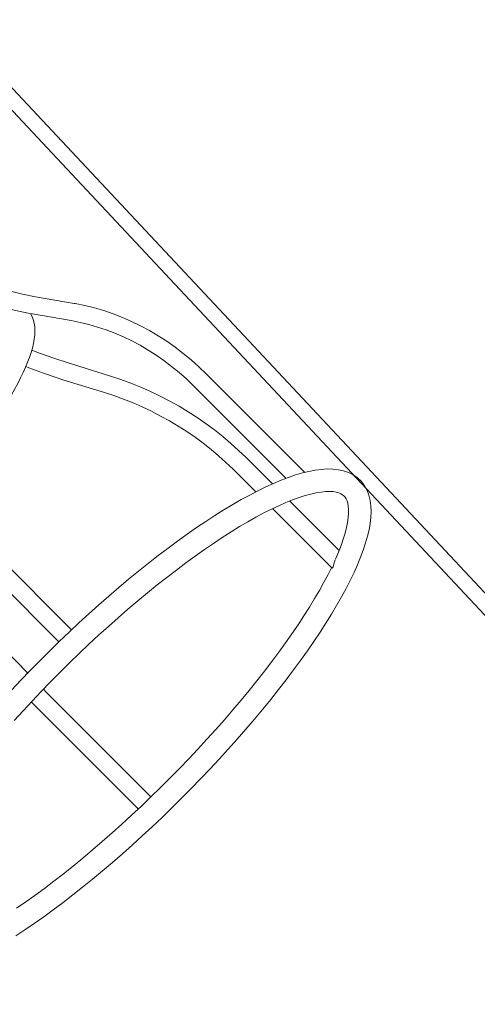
# Model space of a CAD drawing. Header units: millimetres. Extents: x 5734 to 11786, y -2931 to 7544.
# Tile 5 of 41: x 8316 to 8390, y -2797 to -2639. Entities that reach past the tile are written whole.
import ezdxf

# ---------------------------------------------------------------- set-up
doc = ezdxf.new("R2010")
doc.units = ezdxf.units.MM
doc.layers.add('E-LITE-EQPM', color=7, linetype='Continuous', lineweight=20)

# ---------------------------------------------------------------- blocks, each defined once
blk = doc.blocks.new('33710-13 - 33710-13 ALOHA Brown ceiling fan with light-522279-00 Isometrico PDF')
at = {"layer": 'E-LITE-EQPM', "color": 251, "lineweight": 9, "true_color": 0x636466}
for p, q in [((2532.08, -2638.84), (2742.97, -2863.96)), ((2743.9, -2868.51), (2533.01, -2643.4)), ((2552.34, -2684.31), (2546.16, -2683.23)), ((2545.68, -2685.99), (2551.86, -2687.07)), ((2558.01, -2695.91), (2551.36, -2693.85)), ((2589.31, -2711.38), (2573.54, -2695.62)), ((2550.53, -2696.53), (2557.18, -2698.59)), ((2571.56, -2697.6), (2586.3, -2712.34)), ((2584.12, -2713.23), (2579.91, -2709.02)), ((2577.93, -2711), (2581.44, -2714.51)), ((2594.8, -2723.91), (2586.89, -2716)), ((2584.1, -2717.17), (2593.62, -2726.69)), ((2551.93, -2736.6), (2536.52, -2721.19)), ((2534.54, -2723.17), (2549.9, -2738.53)), ((2564.64, -2763.38), (2549.25, -2747.98)), ((2547.27, -2749.96), (2562.62, -2765.31))]:
    blk.add_line(p, q, dxfattribs=at)
for points in [[(2546.16, -2683.23, 0), (2544.04, -2682.82, 0), (2541.94, -2682.31, 0), (2539.85, -2681.71, 0), (2537.78, -2681.01, 0), (2535.73, -2680.23, 0), (2533.7, -2679.36, 0), (2531.7, -2678.4, 0), (2529.72, -2677.35, 0), (2527.78, -2676.21, 0), (2525.88, -2675, 0), (2524.01, -2673.7, 0), (2523.43, -2673.27, 0)], [(2521.76, -2675.52, 0), (2523.7, -2676.9, 0), (2525.68, -2678.21, 0), (2527.71, -2679.43, 0), (2529.77, -2680.56, 0), (2531.87, -2681.6, 0), (2533.99, -2682.54, 0), (2536.15, -2683.4, 0), (2538.33, -2684.16, 0), (2540.52, -2684.82, 0), (2542.74, -2685.39, 0), (2544.97, -2685.86, 0), (2545.68, -2685.99, 0)], [(2573.54, -2695.62, 0), (2572.34, -2694.47, 0), (2571.1, -2693.36, 0), (2569.83, -2692.31, 0), (2568.52, -2691.31, 0), (2567.18, -2690.37, 0), (2565.81, -2689.48, 0), (2564.41, -2688.66, 0), (2562.99, -2687.89, 0), (2561.54, -2687.19, 0), (2560.07, -2686.55, 0), (2558.59, -2685.98, 0), (2557.08, -2685.47, 0), (2555.57, -2685.02, 0), (2554.04, -2684.65, 0), (2552.5, -2684.34, 0), (2552.34, -2684.31, 0)], [(2544.17, -2695.39, 0), (2544.55, -2694.55, 0), (2544.88, -2693.74, 0), (2545.17, -2692.96, 0), (2545.43, -2692.19, 0), (2545.64, -2691.46, 0), (2545.8, -2690.74, 0), (2545.93, -2690.05, 0), (2546.01, -2689.37, 0), (2546.03, -2688.72, 0), (2546.01, -2688.08, 0), (2545.93, -2687.46, 0), (2545.78, -2686.87, 0), (2545.56, -2686.29, 0), (2545.35, -2685.9, 0)], [(2551.86, -2687.07, 0), (2553.28, -2687.35, 0), (2554.69, -2687.69, 0), (2556.09, -2688.09, 0), (2557.48, -2688.56, 0), (2558.86, -2689.08, 0), (2560.23, -2689.67, 0), (2561.57, -2690.31, 0), (2562.9, -2691.02, 0), (2564.2, -2691.78, 0), (2565.48, -2692.6, 0), (2566.73, -2693.47, 0), (2567.96, -2694.4, 0), (2569.15, -2695.38, 0), (2570.32, -2696.41, 0), (2571.45, -2697.49, 0), (2571.56, -2697.6, 0)], [(2551.36, -2693.85, 0), (2549.07, -2693.1, 0), (2546.8, -2692.28, 0), (2545.54, -2691.78, 0)], [(2544.6, -2694.42, 0), (2545.06, -2694.61, 0), (2547.41, -2695.49, 0), (2549.77, -2696.29, 0), (2550.53, -2696.53, 0)], [(2544.17, -2695.39, 0), (2543.76, -2696.24, 0), (2543.31, -2697.12, 0), (2542.83, -2698.02, 0), (2542.3, -2698.94, 0), (2541.74, -2699.88, 0), (2541.15, -2700.84, 0), (2540.52, -2701.82, 0), (2539.85, -2702.81, 0), (2539.16, -2703.82, 0), (2538.43, -2704.84, 0), (2537.68, -2705.87, 0), (2536.89, -2706.91, 0), (2536.08, -2707.96, 0), (2535.24, -2709.01, 0), (2534.37, -2710.07, 0), (2533.48, -2711.14, 0), (2532.57, -2712.21, 0), (2531.64, -2713.28, 0), (2530.69, -2714.34, 0), (2530.11, -2714.98, 0)], [(2579.91, -2709.02, 0), (2578.7, -2707.86, 0), (2577.46, -2706.73, 0), (2576.17, -2705.64, 0), (2574.84, -2704.59, 0), (2573.47, -2703.58, 0), (2572.07, -2702.61, 0), (2570.63, -2701.68, 0), (2569.16, -2700.8, 0), (2567.66, -2699.96, 0), (2566.14, -2699.17, 0), (2564.59, -2698.43, 0), (2563.01, -2697.74, 0), (2561.42, -2697.09, 0), (2559.81, -2696.5, 0), (2558.18, -2695.97, 0), (2558.01, -2695.91, 0)], [(2557.18, -2698.59, 0), (2558.72, -2699.09, 0), (2560.25, -2699.65, 0), (2561.77, -2700.25, 0), (2563.26, -2700.9, 0), (2564.73, -2701.6, 0), (2566.19, -2702.35, 0), (2567.61, -2703.13, 0), (2569.01, -2703.97, 0), (2570.37, -2704.84, 0), (2571.71, -2705.76, 0), (2573.01, -2706.71, 0), (2574.27, -2707.7, 0), (2575.49, -2708.73, 0), (2576.67, -2709.79, 0), (2577.81, -2710.88, 0), (2577.93, -2711, 0)], [(2597.2, -2727.42, 0), (2597.75, -2726.18, 0), (2598.24, -2724.99, 0), (2598.68, -2723.83, 0), (2599.05, -2722.7, 0), (2599.36, -2721.62, 0), (2599.6, -2720.58, 0), (2599.78, -2719.57, 0), (2599.89, -2718.6, 0), (2599.93, -2717.66, 0), (2599.9, -2716.76, 0), (2599.78, -2715.89, 0), (2599.58, -2715.06, 0), (2599.28, -2714.27, 0), (2598.87, -2713.53, 0), (2598.37, -2712.87, 0), (2597.76, -2712.28, 0), (2597.08, -2711.8, 0), (2596.33, -2711.42, 0), (2595.53, -2711.14, 0), (2594.69, -2710.96, 0), (2593.81, -2710.86, 0), (2592.9, -2710.84, 0), (2591.96, -2710.9, 0), (2590.98, -2711.03, 0), (2589.97, -2711.22, 0), (2588.91, -2711.48, 0), (2587.82, -2711.8, 0), (2586.69, -2712.19, 0), (2585.52, -2712.64, 0), (2584.31, -2713.14, 0), (2583.07, -2713.71, 0), (2581.79, -2714.33, 0), (2580.48, -2715.01, 0), (2579.13, -2715.75, 0), (2577.75, -2716.54, 0), (2576.34, -2717.39, 0), (2574.9, -2718.29, 0), (2573.44, -2719.24, 0), (2571.96, -2720.24, 0), (2570.45, -2721.29, 0), (2568.92, -2722.39, 0), (2567.38, -2723.53, 0), (2565.82, -2724.71, 0), (2564.25, -2725.94, 0), (2562.66, -2727.2, 0), (2561.07, -2728.5, 0), (2559.48, -2729.84, 0), (2557.88, -2731.21, 0), (2556.28, -2732.62, 0), (2554.69, -2734.05, 0), (2553.1, -2735.51, 0), (2551.51, -2736.99, 0), (2549.94, -2738.5, 0), (2548.37, -2740.02, 0), (2546.82, -2741.57, 0), (2545.29, -2743.13, 0), (2543.78, -2744.7, 0), (2542.29, -2746.28, 0)], [(2594.22, -2725.28, 0), (2594.69, -2724.17, 0), (2595.11, -2723.1, 0), (2595.47, -2722.09, 0), (2595.76, -2721.13, 0), (2595.99, -2720.24, 0), (2596.16, -2719.4, 0), (2596.27, -2718.64, 0), (2596.33, -2717.94, 0), (2596.33, -2717.32, 0), (2596.28, -2716.78, 0), (2596.19, -2716.31, 0), (2596.07, -2715.93, 0), (2595.93, -2715.61, 0), (2595.76, -2715.36, 0), (2595.57, -2715.14, 0), (2595.34, -2714.96, 0), (2595.07, -2714.8, 0), (2594.74, -2714.66, 0), (2594.33, -2714.55, 0), (2593.84, -2714.47, 0), (2593.27, -2714.44, 0), (2592.63, -2714.46, 0), (2591.91, -2714.53, 0), (2591.12, -2714.66, 0), (2590.27, -2714.85, 0), (2589.35, -2715.1, 0), (2588.38, -2715.41, 0), (2587.35, -2715.78, 0), (2586.27, -2716.22, 0), (2585.14, -2716.72, 0), (2583.96, -2717.27, 0), (2582.75, -2717.89, 0), (2581.48, -2718.56, 0), (2580.19, -2719.29, 0), (2578.85, -2720.08, 0), (2577.48, -2720.92, 0), (2576.08, -2721.81, 0), (2574.66, -2722.76, 0), (2573.2, -2723.76, 0), (2571.73, -2724.8, 0), (2570.23, -2725.89, 0), (2568.72, -2727.03, 0), (2567.19, -2728.21, 0), (2565.64, -2729.42, 0), (2564.09, -2730.68, 0), (2562.53, -2731.98, 0), (2560.96, -2733.31, 0), (2559.4, -2734.67, 0), (2557.83, -2736.06, 0), (2556.26, -2737.49, 0), (2554.7, -2738.93, 0), (2553.15, -2740.4, 0), (2551.61, -2741.89, 0), (2550.08, -2743.4, 0), (2548.56, -2744.93, 0), (2547.07, -2746.47, 0), (2545.59, -2748.02, 0), (2544.14, -2749.58, 0), (2542.71, -2751.14, 0)], [(2594.16, -2725.41, 0), (2594.06, -2725.72, 0), (2593.98, -2726.03, 0), (2593.91, -2726.32, 0), (2593.84, -2726.54, 0)], [(2542.97, -2785.66, 0), (2544.44, -2784.68, 0), (2545.94, -2783.66, 0), (2547.46, -2782.58, 0), (2548.99, -2781.46, 0), (2550.55, -2780.3, 0), (2552.11, -2779.09, 0), (2553.69, -2777.85, 0), (2555.28, -2776.56, 0), (2556.87, -2775.24, 0), (2558.47, -2773.88, 0), (2560.07, -2772.5, 0), (2561.66, -2771.08, 0), (2563.26, -2769.63, 0), (2564.85, -2768.16, 0), (2566.42, -2766.66, 0), (2567.99, -2765.14, 0), (2569.55, -2763.61, 0), (2571.09, -2762.06, 0), (2572.61, -2760.49, 0), (2574.11, -2758.91, 0), (2575.59, -2757.33, 0), (2577.04, -2755.73, 0), (2578.47, -2754.14, 0), (2579.87, -2752.54, 0), (2581.23, -2750.94, 0), (2582.56, -2749.35, 0), (2583.86, -2747.76, 0), (2585.11, -2746.18, 0), (2586.33, -2744.61, 0), (2587.5, -2743.05, 0), (2588.63, -2741.51, 0), (2589.72, -2739.99, 0), (2590.76, -2738.49, 0), (2591.75, -2737.01, 0), (2592.69, -2735.55, 0), (2593.57, -2734.12, 0), (2594.41, -2732.72, 0), (2595.19, -2731.35, 0), (2595.92, -2730, 0), (2596.58, -2728.7, 0), (2597.2, -2727.43, 0), (2597.2, -2727.42, 0)], [(2543.1, -2781.24, 0), (2544.57, -2780.22, 0), (2546.05, -2779.16, 0), (2547.56, -2778.05, 0), (2549.08, -2776.89, 0), (2550.62, -2775.69, 0), (2552.16, -2774.46, 0), (2553.72, -2773.18, 0), (2555.28, -2771.87, 0), (2556.85, -2770.52, 0), (2558.42, -2769.15, 0), (2559.99, -2767.74, 0), (2561.55, -2766.31, 0), (2563.11, -2764.85, 0), (2564.65, -2763.37, 0), (2566.19, -2761.87, 0), (2567.71, -2760.35, 0), (2569.22, -2758.82, 0), (2570.71, -2757.28, 0), (2572.17, -2755.72, 0), (2573.61, -2754.16, 0), (2575.03, -2752.59, 0), (2576.41, -2751.02, 0), (2577.77, -2749.46, 0), (2579.09, -2747.89, 0), (2580.38, -2746.33, 0), (2581.63, -2744.78, 0), (2582.84, -2743.24, 0), (2584.01, -2741.71, 0), (2585.13, -2740.2, 0), (2586.21, -2738.71, 0), (2587.25, -2737.24, 0), (2588.23, -2735.79, 0), (2589.17, -2734.37, 0), (2590.05, -2732.98, 0), (2590.88, -2731.62, 0), (2591.65, -2730.29, 0), (2592.37, -2729, 0), (2593.03, -2727.75, 0), (2593.63, -2726.55, 0)], [(2593.84, -2726.54, 0), (2593.75, -2726.67, 0), (2593.67, -2726.71, 0), (2593.61, -2726.68, 0)], [(2532.17, -2729.95, 0), (2533.23, -2731.12, 0), (2534.31, -2732.31, 0), (2535.4, -2733.51, 0), (2536.51, -2734.72, 0), (2537.63, -2735.93, 0), (2538.76, -2737.14, 0), (2539.9, -2738.35, 0), (2541.05, -2739.57, 0), (2542.2, -2740.78, 0), (2543.36, -2741.98, 0), (2544.52, -2743.18, 0), (2544.94, -2743.61, 0)], [(2547.37, -2746.09, 0), (2547.98, -2746.71, 0), (2549.12, -2747.86, 0), (2549.25, -2747.98, 0)], [(2545.47, -2748.16, 0), (2545.99, -2748.68, 0), (2547.14, -2749.84, 0), (2547.27, -2749.96, 0)]]:
    blk.add_polyline3d(points, dxfattribs=at)

msp = doc.modelspace()

# ---------------------------------------------------------------- block references
at = {"layer": 'E-LITE-EQPM', "color": 251, "lineweight": 9, "true_color": 0x5b5b5b}
msp.add_blockref('33710-13 - 33710-13 ALOHA Brown ceiling fan with light-522279-00 Isometrico PDF', (5772.81, 0), dxfattribs=at)

doc.saveas('drawing.dxf')
